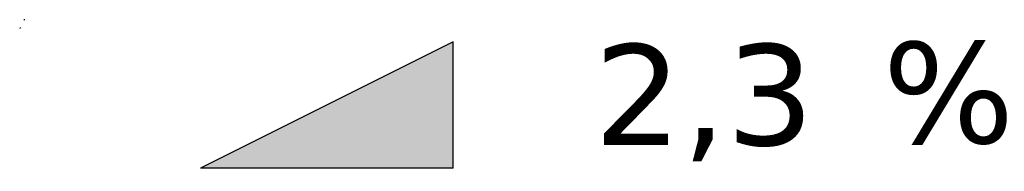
# Model space of a CAD drawing. Header units: millimetres. Extents: x -11430 to 11430, y -488 to 4365.
# Tile 77 of 92: x 1366 to 1658, y 2758 to 2803. Entities that reach past the tile are written whole.
import ezdxf

# ---------------------------------------------------------------- set-up
doc = ezdxf.new("R2010")
doc.units = ezdxf.units.MM
doc.header["$LTSCALE"] = 15
for name, color, linetype, lineweight in [('_Sichtbarkanten', 7, 'Continuous', 25), ('Schraffur (ISO)', 7, 'Continuous', 18), ('Sichtbar schmal (ISO)', 7, 'Continuous', 35), ('Skizziergeometrie (ISO)', 7, 'Continuous', 25), ('Symbol (ISO)', 7, 'Continuous', 25)]:
    doc.layers.add(name, color=color, linetype=linetype, lineweight=lineweight)
doc.styles.add('Pfeiltext', font='verdana.ttf')

# ---------------------------------------------------------------- blocks, each defined once
blk = doc.blocks.new('GF-re')
at = {"layer": 'Schraffur (ISO)'}
blk.add_hatch(color=256, dxfattribs=at).paths.add_polyline_path([(-2.5, -1.25), (2.5, 1.25), (2.5, -1.25)])
at = {"layer": 'Skizziergeometrie (ISO)'}
for p, q in [((2.5, 1.25), (-2.5, -1.25)), ((2.5, -1.25), (2.5, 1.25)), ((2.5, -1.25), (-2.5, -1.25))]:
    blk.add_line(p, q, dxfattribs=at)
at = {"layer": 'Symbol (ISO)', "color": 179, "true_color": 0x262659, "insert": (11, 1.25), "char_height": 2, "attachment_point": 1, "style": 'Pfeiltext'}
blk.add_mtext('%', dxfattribs=at)
at = {"layer": 'Symbol (ISO)', "color": 179, "true_color": 0x262659, "style": 'Pfeiltext'}
blk.add_attdef('<GF-r>_001', (5.284, -0.792), '', height=2, dxfattribs=at)

msp = doc.modelspace()

# ---------------------------------------------------------------- linework, layer by layer
at = {"layer": '_Sichtbarkanten'}
msp.add_line((1367.704, 2803.044), (1367.45, 2803.071), dxfattribs=at)
at = {"layer": 'Sichtbar schmal (ISO)'}
msp.add_line((1366.443, 2800.582), (1366.192, 2800.632), dxfattribs=at)

# ---------------------------------------------------------------- block references
at = {"xscale": 15, "yscale": 15, "zscale": 15}
msp.add_blockref('GF-re', (1457.318, 2777.696), dxfattribs=at).add_auto_attribs({'<GF-r>_001': '2,3'})

doc.saveas('drawing.dxf')
